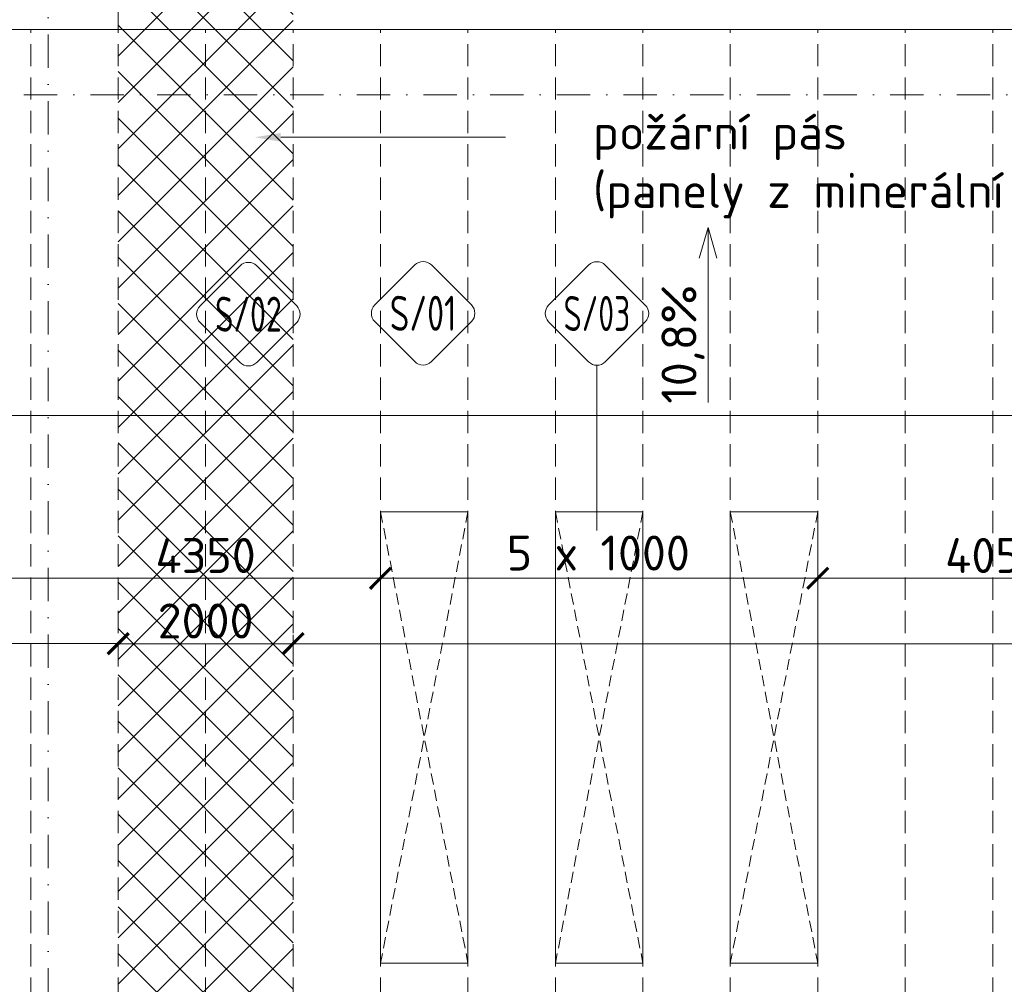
# Model space of a CAD drawing. Header units: millimetres. Extents: x -725694 to 5289369, y -1488057 to 2187451.
# Tile 202 of 256: x 102224 to 113483, y 163235 to 174258. Entities that reach past the tile are written whole.
import ezdxf
from ezdxf import colors
from ezdxf.entities.mleader import LeaderData, LeaderLine
from ezdxf.enums import TextEntityAlignment as Align
from ezdxf.math import Vec2, Vec3

# ---------------------------------------------------------------- set-up
doc = ezdxf.new("R2010")
doc.units = ezdxf.units.MM
for name, pattern in [('CENTERX2', [101.6, 63.5, -12.7, 12.7, -12.7]), ('DASHDOT', [25.4, 12.7, -6.35, 0, -6.35]), ('ČÁRKOVANÁ', [19.05, 12.7, -6.35])]:
    doc.linetypes.add(name, pattern=pattern)
doc.layers.get('Defpoints').update_dxf_attribs({"color": 8})
for name, color, linetype, lineweight in [('A99_N_kce-pohl', 1, 'Continuous', 9), ('A99_N_koty-200', 5, 'Continuous', 5), ('A99_N_koty-200 @ 200', 5, 'Continuous', 5), ('A99_N_koty-vysk', 160, 'Continuous', 5), ('A99_N_sraf', 252, 'Continuous', 0), ('A99_N_txt-popis-50 @ 200', 240, 'Continuous', 9), ('A99_N_znaceni 200', 5, 'Continuous', 5), ('A99_S_osy', 1, 'CENTERX2', 5)]:
    doc.layers.add(name, color=color, linetype=linetype, lineweight=lineweight)
doc.styles.add('A99_kota', font='isocpeur.ttf', dxfattribs={"height": 2})
doc.styles.add('A99_popis', font='isocpeur.ttf')
doc.styles.add('ad_popis 100', font='isocpeur.ttf', dxfattribs={"height": 200})
doc.dimstyles.new('A99_kota_200 new', dxfattribs={"dimscale": 200, "dimtxt": 2, "dimasz": 1.2, "dimexe": 0.5, "dimexo": 1.5, "dimgap": 0.3, "dimtad": 1, "dimdec": 0, "dimzin": 3, "dimdsep": 46, "dimtxsty": 'A99_kota', "dimblk": 'ARCHTICK', "dimcen": 2.5, "dimazin": 2, "dimtfac": 0.75, "dimtdec": 0, "dimtmove": 2, "dimatfit": 0, "dimfxl": 0, "dimtolj": 1, "dimtzin": 0, "dimlwd": 5, "dimlwe": 5, "dimarcsym": 0})

# ---------------------------------------------------------------- blocks, each defined once
blk = doc.blocks.new('_ArchTick')
at = {"color": 0, "linetype": 'ByBlock', "const_width": 0.15}
blk.add_lwpolyline([(-0.5, -0.5), (0.5, 0.5)], dxfattribs=at)
blk = doc.blocks.new('*D364')
at = {"layer": 'A99_N_koty-200', "color": 0, "linetype": 'Continuous', "lineweight": 5, "ltscale": 0.5, "transparency": 16777216}
for p, q in [((102000, 167875), (102000, 167775)), ((102000, 167875), (106350, 167875)), ((106350, 167875), (106350, 167975))]:
    blk.add_line(p, q, dxfattribs=at)
at = {"layer": 'Defpoints', "color": 0, "linetype": 'Continuous', "lineweight": 0, "ltscale": 0.5, "transparency": 16777216}
for p in [(102000, 167875), (106350, 167875), (106350, 167875)]:
    blk.add_point(p, dxfattribs=at)
at = {"layer": 'A99_N_koty-200', "color": 0, "linetype": 'Continuous', "lineweight": 5, "ltscale": 0.5, "transparency": 16777216, "xscale": 240, "yscale": 240, "zscale": 240, "rotation": 180}
blk.add_blockref('_ArchTick', (102000, 167875), dxfattribs=at)
at = {"layer": 'A99_N_koty-200', "color": 0, "linetype": 'Continuous', "lineweight": 5, "ltscale": 0.5, "transparency": 16777216, "xscale": 240, "yscale": 240, "zscale": 240}
blk.add_blockref('_ArchTick', (106350, 167875), dxfattribs=at)
at = {"layer": 'A99_N_koty-200', "color": 0, "linetype": 'Continuous', "lineweight": 5, "ltscale": 0.5, "transparency": 16777216, "insert": (104350, 168135), "char_height": 400, "attachment_point": 5, "style": 'A99_kota'}
blk.add_mtext('\\A1;4350', dxfattribs=at)
blk = doc.blocks.new('*D366')
at = {"layer": 'A99_N_koty-200', "color": 0, "linetype": 'Continuous', "lineweight": 5, "ltscale": 0.5, "transparency": 16777216}
for p, q in [((106350, 167875), (106350, 167975)), ((111350, 167875), (106350, 167875)), ((111350, 167875), (111350, 167975))]:
    blk.add_line(p, q, dxfattribs=at)
at = {"layer": 'Defpoints', "color": 0, "linetype": 'Continuous', "lineweight": 0, "ltscale": 0.5, "transparency": 16777216}
for p in [(106350, 167875), (106350, 167875), (111350, 167875)]:
    blk.add_point(p, dxfattribs=at)
at = {"layer": 'A99_N_koty-200', "color": 0, "linetype": 'Continuous', "lineweight": 5, "ltscale": 0.5, "transparency": 16777216, "xscale": 240, "yscale": 240, "zscale": 240, "rotation": 180}
blk.add_blockref('_ArchTick', (106350, 167875), dxfattribs=at)
at = {"layer": 'A99_N_koty-200', "color": 0, "linetype": 'Continuous', "lineweight": 5, "ltscale": 0.5, "transparency": 16777216, "xscale": 240, "yscale": 240, "zscale": 240}
blk.add_blockref('_ArchTick', (111350, 167875), dxfattribs=at)
at = {"layer": 'A99_N_koty-200', "color": 0, "linetype": 'Continuous', "lineweight": 5, "ltscale": 0.5, "transparency": 16777216, "insert": (108840, 168163), "char_height": 400, "attachment_point": 5, "style": 'A99_kota'}
blk.add_mtext('\\A1;5 x 1000', dxfattribs=at)
blk = doc.blocks.new('*D367')
at = {"layer": 'A99_N_koty-200', "color": 0, "linetype": 'Continuous', "lineweight": 5, "ltscale": 0.5, "transparency": 16777216}
for p, q in [((111350, 167875), (111350, 167775)), ((111350, 167875), (115400, 167875)), ((115400, 167875), (115400, 167775))]:
    blk.add_line(p, q, dxfattribs=at)
at = {"layer": 'Defpoints', "color": 0, "linetype": 'Continuous', "lineweight": 0, "ltscale": 0.5, "transparency": 16777216}
for p in [(111350, 167875), (115400, 167875), (115400, 167875)]:
    blk.add_point(p, dxfattribs=at)
at = {"layer": 'A99_N_koty-200', "color": 0, "linetype": 'Continuous', "lineweight": 5, "ltscale": 0.5, "transparency": 16777216, "xscale": 240, "yscale": 240, "zscale": 240, "rotation": 180}
blk.add_blockref('_ArchTick', (111350, 167875), dxfattribs=at)
at = {"layer": 'A99_N_koty-200', "color": 0, "linetype": 'Continuous', "lineweight": 5, "ltscale": 0.5, "transparency": 16777216, "xscale": 240, "yscale": 240, "zscale": 240}
blk.add_blockref('_ArchTick', (115400, 167875), dxfattribs=at)
at = {"layer": 'A99_N_koty-200', "color": 0, "linetype": 'Continuous', "lineweight": 5, "ltscale": 0.5, "transparency": 16777216, "insert": (113375, 168135), "char_height": 400, "attachment_point": 5, "style": 'A99_kota'}
blk.add_mtext('\\A1;4050', dxfattribs=at)
blk = doc.blocks.new('*D370')
at = {"layer": 'A99_N_koty-200', "color": 0, "linetype": 'Continuous', "lineweight": 5, "ltscale": 0.5, "transparency": 16777216}
for p, q in [((-650, 169735), (-650, 169835)), ((-650, 169735), (138350, 169735)), ((138350, 169735), (138350, 169635))]:
    blk.add_line(p, q, dxfattribs=at)
at = {"layer": 'Defpoints', "color": 0, "linetype": 'Continuous', "lineweight": 0, "ltscale": 0.5, "transparency": 16777216}
for p in [(138350, 169745), (138350, 169735), (-650, 169620)]:
    blk.add_point(p, dxfattribs=at)
at = {"layer": 'A99_N_koty-200', "color": 0, "linetype": 'Continuous', "lineweight": 5, "ltscale": 0.5, "transparency": 16777216, "xscale": 240, "yscale": 240, "zscale": 240, "rotation": 180}
blk.add_blockref('_ArchTick', (-650, 169735), dxfattribs=at)
at = {"layer": 'A99_N_koty-200', "color": 0, "linetype": 'Continuous', "lineweight": 5, "ltscale": 0.5, "transparency": 16777216, "xscale": 240, "yscale": 240, "zscale": 240}
blk.add_blockref('_ArchTick', (138350, 169735), dxfattribs=at)
at = {"layer": 'A99_N_koty-200', "color": 0, "linetype": 'Continuous', "lineweight": 5, "ltscale": 0.5, "transparency": 16777216, "insert": (60350, 170095), "char_height": 400, "attachment_point": 5, "style": 'A99_kota'}
blk.add_mtext('\\A1;139 panelů po 1000mm', dxfattribs=at)
blk = doc.blocks.new('*U99')
at = {"color": 0}
for p, q in [((-0.721, 4.139), (-4.149, 0.711)), ((4.139, 0.711), (0.711, 4.139)), ((-4.149, -0.721), (-0.721, -4.149)), ((0.711, -4.149), (4.139, -0.721))]:
    blk.add_line(p, q, dxfattribs=at)
for centre, start, end in [((-0.005, 3.424), 45, 135), ((-3.433, -0.005), 135, 225), ((3.424, -0.005), 315, 45), ((-0.005, -3.433), 225, 315)]:
    blk.add_arc(centre, 1.012, start, end, dxfattribs=at)
at = {"color": 0, "linetype": 'ByBlock', "style": 'A99_popis', "width": 0.953108}
blk.add_attdef('SKLADBA', text='', height=3, rotation=0.01026, dxfattribs=at).set_placement((-2.863, -1.506), (2.855, -1.505), align=Align.FIT)
blk = doc.blocks.new('*D381')
at = {"layer": 'A99_N_koty-200', "color": 0, "linetype": 'Continuous', "lineweight": 5, "ltscale": 0.5, "transparency": 16777216}
for p, q in [((56350, 167128), (56350, 167028)), ((56350, 167128), (103350, 167128)), ((103350, 167128), (103350, 167028))]:
    blk.add_line(p, q, dxfattribs=at)
at = {"layer": 'Defpoints', "color": 0, "linetype": 'Continuous', "lineweight": 0, "ltscale": 0.5, "transparency": 16777216}
for p in [(56350, 167128), (103350, 167128), (103350, 167128)]:
    blk.add_point(p, dxfattribs=at)
at = {"layer": 'A99_N_koty-200', "color": 0, "linetype": 'Continuous', "lineweight": 5, "ltscale": 0.5, "transparency": 16777216, "xscale": 240, "yscale": 240, "zscale": 240, "rotation": 180}
blk.add_blockref('_ArchTick', (56350, 167128), dxfattribs=at)
at = {"layer": 'A99_N_koty-200', "color": 0, "linetype": 'Continuous', "lineweight": 5, "ltscale": 0.5, "transparency": 16777216, "xscale": 240, "yscale": 240, "zscale": 240}
blk.add_blockref('_ArchTick', (103350, 167128), dxfattribs=at)
at = {"layer": 'A99_N_koty-200', "color": 0, "linetype": 'Continuous', "lineweight": 5, "ltscale": 0.5, "transparency": 16777216, "insert": (79350, 167387), "char_height": 400, "attachment_point": 5, "style": 'A99_kota'}
blk.add_mtext('\\A1;47000', dxfattribs=at)
blk = doc.blocks.new('*D382')
at = {"layer": 'A99_N_koty-200', "color": 0, "linetype": 'Continuous', "lineweight": 5, "ltscale": 0.5, "transparency": 16777216}
for p, q in [((105350, 167127), (105350, 167227)), ((103350, 167127), (103350, 167027)), ((103350, 167127), (105350, 167127))]:
    blk.add_line(p, q, dxfattribs=at)
at = {"layer": 'Defpoints', "color": 0, "linetype": 'Continuous', "lineweight": 0, "ltscale": 0.5, "transparency": 16777216}
for p in [(103350, 167127), (105350, 167127), (105350, 167127)]:
    blk.add_point(p, dxfattribs=at)
at = {"layer": 'A99_N_koty-200', "color": 0, "linetype": 'Continuous', "lineweight": 5, "ltscale": 0.5, "transparency": 16777216, "xscale": 240, "yscale": 240, "zscale": 240, "rotation": 180}
blk.add_blockref('_ArchTick', (103350, 167127), dxfattribs=at)
at = {"layer": 'A99_N_koty-200', "color": 0, "linetype": 'Continuous', "lineweight": 5, "ltscale": 0.5, "transparency": 16777216, "xscale": 240, "yscale": 240, "zscale": 240}
blk.add_blockref('_ArchTick', (105350, 167127), dxfattribs=at)
at = {"layer": 'A99_N_koty-200', "color": 0, "linetype": 'Continuous', "lineweight": 5, "ltscale": 0.5, "transparency": 16777216, "insert": (104350, 167387), "char_height": 400, "attachment_point": 5, "style": 'A99_kota'}
blk.add_mtext('\\A1;2000', dxfattribs=at)
blk = doc.blocks.new('*D383')
at = {"layer": 'A99_N_koty-200', "color": 0, "linetype": 'Continuous', "lineweight": 5, "ltscale": 0.5, "transparency": 16777216}
for p, q in [((138875, 167127), (138875, 167227)), ((105350, 167127), (105350, 167027)), ((105350, 167127), (138875, 167127))]:
    blk.add_line(p, q, dxfattribs=at)
at = {"layer": 'Defpoints', "color": 0, "linetype": 'Continuous', "lineweight": 0, "ltscale": 0.5, "transparency": 16777216}
for p in [(105350, 167127), (138875, 167127), (138875, 167127)]:
    blk.add_point(p, dxfattribs=at)
at = {"layer": 'A99_N_koty-200', "color": 0, "linetype": 'Continuous', "lineweight": 5, "ltscale": 0.5, "transparency": 16777216, "xscale": 240, "yscale": 240, "zscale": 240, "rotation": 180}
blk.add_blockref('_ArchTick', (105350, 167127), dxfattribs=at)
at = {"layer": 'A99_N_koty-200', "color": 0, "linetype": 'Continuous', "lineweight": 5, "ltscale": 0.5, "transparency": 16777216, "xscale": 240, "yscale": 240, "zscale": 240}
blk.add_blockref('_ArchTick', (138875, 167127), dxfattribs=at)
at = {"layer": 'A99_N_koty-200', "color": 0, "linetype": 'Continuous', "lineweight": 5, "ltscale": 0.5, "transparency": 16777216, "insert": (125782, 167387), "char_height": 400, "attachment_point": 5, "style": 'A99_kota'}
blk.add_mtext('\\A1;33525', dxfattribs=at)
blk = doc.blocks.new('*U107')
at = {"color": 0}
for p, q in [((-0.721, 4.139), (-4.149, 0.711)), ((4.139, 0.711), (0.711, 4.139)), ((-4.149, -0.721), (-0.721, -4.149)), ((0.711, -4.149), (4.139, -0.721)), ((-0.005, -4.445), (-0.005, -18.595))]:
    blk.add_line(p, q, dxfattribs=at)
for centre, start, end in [((-0.005, 3.424), 45, 135), ((-3.433, -0.005), 135, 225), ((3.424, -0.005), 315, 45), ((-0.005, -3.433), 225, 315)]:
    blk.add_arc(centre, 1.012, start, end, dxfattribs=at)
at = {"color": 0, "linetype": 'ByBlock', "style": 'A99_popis', "width": 0.953108}
blk.add_attdef('SKLADBA', text='', height=3, rotation=0.01026, dxfattribs=at).set_placement((-2.863, -1.506), (2.855, -1.505), align=Align.FIT)

msp = doc.modelspace()

# ---------------------------------------------------------------- hatches: boundary and pattern name
at = {"layer": 'A99_N_sraf', "linetype": 'Continuous', "lineweight": 0, "ltscale": 0.5, "transparency": 33554687}
h = msp.add_hatch(dxfattribs=at)
h.set_pattern_fill('ANSI37', color=256, scale=3000)
h.set_pattern_definition([(135, (213305, 600), (-265.16504, -265.16504), []), (225, (213305, 600), (265.16504, -265.16504), [])])
h.paths.add_polyline_path([(105350, 176350), (103350, 176350), (103350, 149020), (105350, 149020)])

# ---------------------------------------------------------------- linework, layer by layer
at = {"layer": 'A99_N_kce-pohl', "color": 1, "linetype": 'Continuous', "lineweight": 9, "ltscale": 25}
msp.add_lwpolyline([(138352.5, 174145), (138352.5, 174410), (7350, 174410), (7350, 174145)], close=True, dxfattribs=at)
at = {"layer": 'A99_N_kce-pohl', "color": 254, "linetype": 'ČÁRKOVANÁ', "lineweight": 5, "ltscale": 20, "true_color": 0xffd9cc}
for points in [[(103350, 148960), (103350, 148960), (103350, 174380)], [(102350, 148960), (102350, 148960), (102350, 174145)], [(104350, 148960), (104350, 148960), (104350, 174145)], [(105350, 148960), (105350, 148960), (105350, 174145)], [(106350, 148960), (106350, 148960), (106350, 174145)], [(107350, 148960), (107350, 148960), (107350, 174145)], [(108350, 148960), (108350, 148960), (108350, 174145)], [(109350, 148960), (109350, 148960), (109350, 174145)], [(110350, 148960), (110350, 148960), (110350, 174145)], [(111350, 148960), (111350, 148960), (111350, 174145)], [(112350, 148960), (112350, 148960), (112350, 174145)], [(113350, 148960), (113350, 148960), (113350, 174145)]]:
    msp.add_lwpolyline(points, dxfattribs=at)
at = {"layer": 'A99_N_kce-pohl', "linetype": 'Continuous', "lineweight": 9}
for points in [[(106350, 168635), (107350, 168635), (107350, 163475), (106350, 163475)], [(108350, 168635), (109350, 168635), (109350, 163475), (108350, 163475)], [(110350, 168635), (111350, 168635), (111350, 163475), (110350, 163475)]]:
    msp.add_lwpolyline(points, close=True, dxfattribs=at)
at = {"layer": 'A99_N_kce-pohl', "linetype": 'ČÁRKOVANÁ', "lineweight": 9, "ltscale": 10}
for points in [[(107350, 168635), (106350, 163475)], [(106350, 168635), (107350, 163475)], [(109350, 168635), (108350, 163475)], [(108350, 168635), (109350, 163475)], [(111350, 168635), (110350, 163475)], [(110350, 168635), (111350, 163475)]]:
    msp.add_lwpolyline(points, dxfattribs=at)
at = {"layer": 'A99_N_koty-vysk'}
for points in [[(110095, 171882.7), (109995, 171532.7)], [(110095, 171882.7), (110095, 169882.7)], [(110095, 171882.7), (110195, 171532.7)]]:
    msp.add_lwpolyline(points, dxfattribs=at)
at = {"layer": 'A99_S_osy', "linetype": 'DASHDOT', "lineweight": 5, "ltscale": 30}
for points in [[(102550, 250300), (102550, 146890)], [(152950, 173400), (-2660, 173400)]]:
    msp.add_lwpolyline(points, dxfattribs=at)

# ---------------------------------------------------------------- block references
at = {"layer": 'A99_N_znaceni 200', "lineweight": 5}
ref = msp.add_blockref('*U99', (104840.2, 170893.4), dxfattribs=dict(at, xscale=133.3, yscale=133.3, zscale=133.3))
ref.add_attrib('SKLADBA', 'S/02', dxfattribs={"layer": '0', "color": 0, "linetype": 'ByBlock', "height": 400, "rotation": 0.01026, "style": 'A99_popis', "width": 0.657151}).set_placement((104458.5, 170692.7), (105220.8, 170692.8), align=Align.FIT)
ref = msp.add_blockref('*U99', (106837.7, 170903.4), dxfattribs=dict(at, xscale=133.3, yscale=133.3, zscale=133.3))
ref.add_attrib('SKLADBA', 'S/01', dxfattribs={"layer": '0', "color": 0, "linetype": 'ByBlock', "height": 400, "rotation": 0.01026, "style": 'A99_popis', "width": 0.705829}).set_placement((106456, 170702.7), (107218.3, 170702.8), align=Align.FIT)
ref = msp.add_blockref('*U107', (108825, 170901.2), dxfattribs=dict(at, xscale=133.3, yscale=133.3, zscale=133.3))
ref.add_attrib('SKLADBA', 'S/03', dxfattribs={"layer": '0', "color": 0, "linetype": 'ByBlock', "height": 400, "rotation": 0.01026, "style": 'A99_popis', "width": 0.657151}).set_placement((108443.3, 170700.5), (109205.6, 170700.6), align=Align.FIT)

# ---------------------------------------------------------------- texts
at = {"layer": 'A99_N_koty-vysk', "insert": (109562.7, 171229.7), "char_height": 400, "attachment_point": 3, "rotation": 90, "style": 'ad_popis 100'}
msp.add_mtext_dynamic_manual_height_columns('10,8%', width=673.852, gutter_width=2000, heights=[0], dxfattribs=at)

# ---------------------------------------------------------------- dimensions: what is measured, and where the dimension line sits
at = {"layer": 'A99_N_koty-200 @ 200', "linetype": 'Continuous', "lineweight": 5, "ltscale": 0.5}
for base, p1, p2, text, picture, middle in [((138350, 169735), (-650, 169620), (138350, 169745), '139 panelů po 1000mm', '*D370', (60350, 170095)), ((106350, 167875), (111350, 167875), (106350, 167875), '5 x 1000', '*D366', (108840, 168162.5))]:
    dim = msp.add_linear_dim(base=base, p1=p1, p2=p2, text=text, dimstyle='A99_kota_200 new', override={"dimscale": 200, "dimtix": 0, "dimtofl": 1, "dimtmove": 2, "dimatfit": 0}, dxfattribs=at)
    dim.commit()
    dim.dimension.update_dxf_attribs({"geometry": picture, "text_midpoint": middle, "dimtype": 128})
for base, p1, p2, picture, middle in [((106350, 167875), (102000, 167875), (106350, 167875), '*D364', (104350, 168135)), ((103350, 167127.5), (56350, 167127.5), (103350, 167127.5), '*D381', (79350, 167387.5)), ((138875, 167127.5), (105350, 167127.5), (138875, 167127.5), '*D383', (125782.5, 167387.5))]:
    dim = msp.add_linear_dim(base=base, p1=p1, p2=p2, dimstyle='A99_kota_200 new', override={"dimscale": 200, "dimtix": 0, "dimtofl": 1, "dimtmove": 2, "dimatfit": 0}, dxfattribs=at)
    dim.commit()
    dim.dimension.update_dxf_attribs({"geometry": picture, "text_midpoint": middle, "dimtype": 128})
for base, p1, p2, picture, middle in [((115400, 167875), (111350, 167875), (115400, 167875), '*D367', (113375, 168135)), ((105350, 167127.5), (103350, 167127.5), (105350, 167127.5), '*D382', (104350, 167387.5))]:
    dim = msp.add_linear_dim(base=base, p1=p1, p2=p2, dimstyle='A99_kota_200 new', override={"dimscale": 200, "dimtix": 0, "dimtofl": 1, "dimtmove": 2, "dimatfit": 0}, dxfattribs=at)
    dim.commit()
    dim.dimension.update_dxf_attribs({"geometry": picture, "text_midpoint": middle})

# ---------------------------------------------------------------- leaders
at = {"layer": 'A99_N_txt-popis-50 @ 200', "lineweight": 9}
ml = msp.add_multileader_mtext('Standard', dxfattribs=at)
ml.set_content('\\A1;{\\C256;odvodňovací žlab se nemění,\\Pna stavbě se provede kontrola}', color=1, style='A99_popis')
ml.set_leader_properties(color=256, linetype='ByLayer', lineweight=-1)
ml.build(insert=Vec2(0, 0))
ml.multileader.update_dxf_attribs({"dogleg_length": 200, "arrow_head_size": 300, "scale": 200})
ctx = ml.context
ctx.base_point, ctx.scale, ctx.char_height, ctx.arrow_head_size, ctx.landing_gap_size, ctx.plane_origin = Vec3(32602.5, 172915), 200, 400, 300, 1000, Vec3(32050, 165489.2)
notes = []
notes.append((ctx, [(0, (1, 1, 0), (31802.5, 172915), (1, 0), 800, [(0, [(31805, 174410)], 0, [])])]))
ctx.mtext.insert, ctx.mtext.width, ctx.mtext.defined_height, ctx.mtext.flow_direction = Vec3(33602.5, 173175), 7914.793, 1247.5, 5
ml = msp.add_multileader_mtext('Standard', dxfattribs=at)
ml.set_content('\\A1;{\\C256;odvodňovací žlab se nemění,\\Pna stavbě se provede kontrola}', color=1, style='A99_popis')
ml.set_leader_properties(color=256, linetype='ByLayer', lineweight=-1)
ml.build(insert=Vec2(0, 0))
ml.multileader.update_dxf_attribs({"dogleg_length": 200, "arrow_head_size": 300, "scale": 200})
ctx = ml.context
ctx.base_point, ctx.scale, ctx.char_height, ctx.arrow_head_size, ctx.landing_gap_size, ctx.plane_origin = Vec3(81607.5, 172915), 200, 400, 300, 1000, Vec3(81055, 165489.2)
notes.append((ctx, [(0, (1, 1, 0), (80807.5, 172915), (1, 0), 800, [(0, [(80810, 174410)], 0, [])])]))
ctx.mtext.insert, ctx.mtext.width, ctx.mtext.defined_height, ctx.mtext.flow_direction = Vec3(82607.5, 173175), 7914.793, 1247.5, 5
ml = msp.add_multileader_mtext('Standard', dxfattribs=at)
ml.set_content('\\A1;{\\C256;požární pás\\P(panely z minerální vlny)}', color=1, style='A99_popis')
ml.set_leader_properties(color=256, linetype='ByLayer', lineweight=-1)
ml.build(insert=Vec2(0, 0))
ml.multileader.update_dxf_attribs({"dogleg_length": 200, "arrow_head_size": 300, "scale": 200})
ctx = ml.context
ctx.base_point, ctx.scale, ctx.char_height, ctx.arrow_head_size, ctx.landing_gap_size, ctx.plane_origin = Vec3(58580, 172914.2), 200, 400, 300, 1000, Vec3(57880, 164819.2)
notes.append((ctx, [(0, (1, 1, 0), (57780, 172914.2), (1, 0), 800, [(0, [(55709.2, 172914.2)], 0, [])])]))
ctx.mtext.insert, ctx.mtext.width, ctx.mtext.defined_height, ctx.mtext.flow_direction = Vec3(59580, 173174.2), 6001.817, 1247.5, 5
ml = msp.add_multileader_mtext('Standard', dxfattribs=at)
ml.set_content('\\A1;{\\C256;požární pás\\P(panely z minerální vlny)}', color=1, style='A99_popis')
ml.set_leader_properties(color=256, linetype='ByLayer', lineweight=-1)
ml.build(insert=Vec2(0, 0))
ml.multileader.update_dxf_attribs({"dogleg_length": 200, "arrow_head_size": 300, "scale": 200})
ctx = ml.context
ctx.base_point, ctx.scale, ctx.char_height, ctx.arrow_head_size, ctx.landing_gap_size, ctx.plane_origin = Vec3(107780, 172914.2), 200, 400, 300, 1000, Vec3(107080, 164819.2)
notes.append((ctx, [(0, (1, 1, 0), (106980, 172914.2), (1, 0), 800, [(0, [(104909.2, 172914.2)], 0, [])])]))
ctx.mtext.insert, ctx.mtext.width, ctx.mtext.defined_height, ctx.mtext.flow_direction = Vec3(108780, 173174.2), 6001.817, 1247.5, 5
for ctx, leaders in notes:
    for number, flags, end, landing, length, lines in leaders:
        leader = LeaderData()
        leader.index, (leader.has_last_leader_line, leader.has_dogleg_vector, leader.attachment_direction) = number, flags
        leader.last_leader_point, leader.dogleg_vector, leader.dogleg_length = Vec3(end), Vec3(landing), length
        for number, points, colour, breaks in lines:
            line = LeaderLine()
            line.index, line.vertices, line.color, line.breaks = number, Vec3.list(points), colors.encode_raw_color(colour), breaks
            leader.lines.append(line)
        ctx.leaders.append(leader)

doc.saveas('drawing.dxf')
